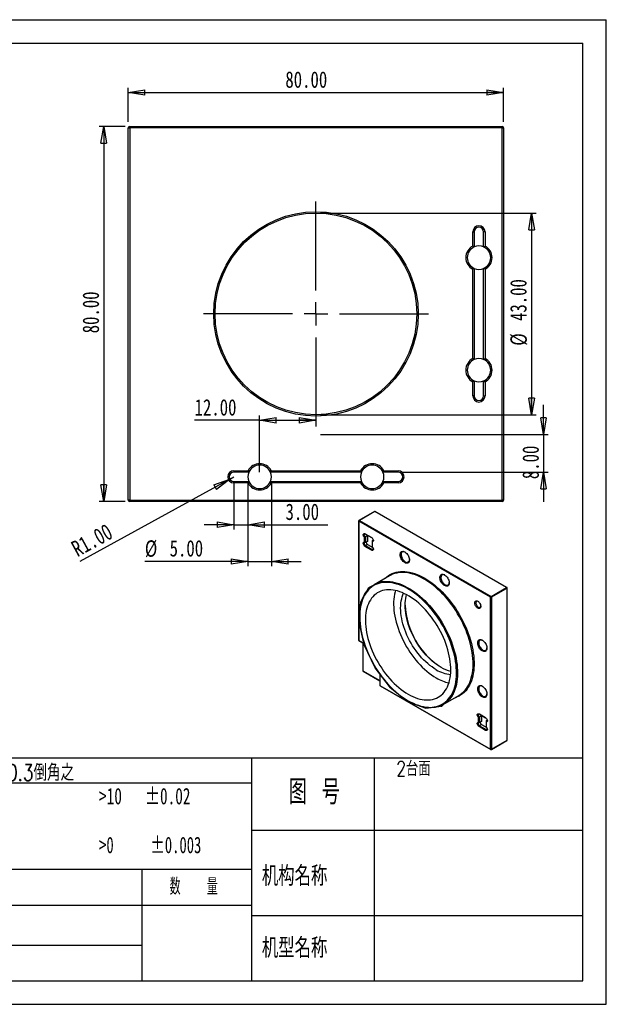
# Model space of a CAD drawing. Header units: millimetres. Extents: x 0 to 297, y 0 to 210.
# Tile 2 of 2: x 172 to 297, y 0 to 210. Entities that reach past the tile are written whole.
import ezdxf

# ---------------------------------------------------------------- set-up
doc = ezdxf.new("R2010")
doc.units = ezdxf.units.MM
doc.layers.add('图层0', color=7, linetype='Continuous', lineweight=25)
doc.styles.add('SLDTEXTSTYLE0', font='TXT', dxfattribs={"width": 0.666667, "bigfont": 'bigfont'})
doc.styles.add('SLDTEXTSTYLE1', font='TXT', dxfattribs={"width": 0.75, "bigfont": 'bigfont'})
doc.styles.add('SLDTEXTSTYLE3', font='TXT', dxfattribs={"width": 0.681818})
doc.styles.add('SLDTEXTSTYLE5', font='TXT', dxfattribs={"width": 0.653846})
doc.styles.add('SLDTEXTSTYLE6', font='TXT', dxfattribs={"width": 0.6, "bigfont": 'bigfont'})
doc.styles.add('SLDTEXTSTYLE9', font='TXT', dxfattribs={"width": 0.75})
doc.dimstyles.new('SLDDIMSTYLE0', dxfattribs={"dimtxt": 3.5, "dimasz": 3.556, "dimexe": 0, "dimexo": 0.0625, "dimgap": 0.875, "dimtad": 1, "dimrnd": 1e-09, "dimzin": 4, "dimdsep": 46, "dimtxsty": 'SLDTEXTSTYLE9', "dimblk1": 'CLOSED', "dimblk2": 'CLOSED', "dimsah": 1, "dimcen": 0.09, "dimadec": 0, "dimazin": 1, "dimtfac": 1, "dimtofl": 0, "dimtmove": 0, "dimatfit": 3, "dimldrblk": 'CLOSED', "dimfxl": 0, "dimfrac": 2, "dimtolj": 1, "dimtzin": 12, "dimarcsym": 0})
doc.dimstyles.new('SLDDIMSTYLE2', dxfattribs={"dimtxt": 3.5, "dimasz": 3.556, "dimexe": 0, "dimexo": 0.0625, "dimgap": 0.875, "dimtad": 1, "dimrnd": 1e-09, "dimzin": 4, "dimdsep": 46, "dimtxsty": 'SLDTEXTSTYLE9', "dimblk1": 'CLOSED', "dimblk2": 'CLOSED', "dimsah": 1, "dimcen": 0.09, "dimadec": 0, "dimazin": 1, "dimtfac": 1, "dimtmove": 0, "dimatfit": 0, "dimldrblk": 'CLOSED', "dimfxl": 0, "dimfrac": 2, "dimtolj": 1, "dimtzin": 12, "dimarcsym": 0})
doc.dimstyles.new('SLDDIMSTYLE8', dxfattribs={"dimtxt": 3.5, "dimasz": 3.556, "dimexe": 0, "dimexo": 0.0625, "dimgap": 0.875, "dimtad": 1, "dimrnd": 1e-09, "dimzin": 4, "dimdsep": 46, "dimtxsty": 'SLDTEXTSTYLE9', "dimblk1": 'CLOSED', "dimblk2": 'CLOSED', "dimsah": 1, "dimcen": 0, "dimadec": 0, "dimazin": 1, "dimtfac": 1, "dimtofl": 0, "dimtmove": 0, "dimatfit": 3, "dimldrblk": 'CLOSED', "dimfxl": 0, "dimfrac": 2, "dimtolj": 1, "dimtzin": 12, "dimarcsym": 0})

# ---------------------------------------------------------------- blocks, each defined once
blk = doc.blocks.new('_Closed')
at = {"color": 0, "linetype": 'ByBlock', "lineweight": -2}
for p, q in [((-1, 0.166667), (0, 0)), ((-1, 0.166667), (-1, -0.166667)), ((0, 0), (-1, -0.166667)), ((0, 0), (-1, 0))]:
    blk.add_line(p, q, dxfattribs=at)
blk = doc.blocks.new('_D_19')
at = {"layer": '图层0'}
for p, q in [((220.6, 111.5), (220.6, 93.45)), ((225.6, 111.5), (225.6, 93.45)), ((220.6, 94.45), (198.63, 94.45)), ((220.6, 94.45), (225.6, 94.45)), ((225.6, 94.45), (231.95, 94.45))]:
    blk.add_line(p, q, dxfattribs=at)
at = {"layer": '图层0', "xscale": 3.556, "yscale": 3.556}
blk.add_blockref('_Closed', (220.6, 94.45, 9.91), dxfattribs=at)
at = {"layer": '图层0', "xscale": 3.556, "yscale": 3.556, "rotation": 180.0000000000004}
blk.add_blockref('_Closed', (225.6, 94.45, 9.91), dxfattribs=at)
at = {"layer": '图层0', "char_height": 3.5, "attachment_point": 1, "style": 'SLDTEXTSTYLE9'}
for s, insert in [('%%c', (198.63, 98.96)), ('5.00', (203.91, 99.01))]:
    blk.add_mtext(s, dxfattribs=dict(at, insert=insert))
blk = doc.blocks.new('_D_20')
at = {"layer": '图层0'}
for q in [(184.76, 94.45), (217.6, 112.5)]:
    blk.add_line((216.73, 112.02), q, dxfattribs=at)
at = {"layer": '图层0', "xscale": 3.556, "yscale": 3.556, "rotation": 28.79997085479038}
blk.add_blockref('_Closed', (216.73, 112.02, 9.91), dxfattribs=at)
at = {"layer": '图层0', "insert": (182.59, 98.39), "char_height": 3.5, "attachment_point": 1, "rotation": 28.8, "style": 'SLDTEXTSTYLE9'}
blk.add_mtext('R1.00', dxfattribs=at)
blk = doc.blocks.new('_D_21')
at = {"layer": '图层0'}
for p, q in [((283.62, 121.5), (283.62, 127.85)), ((236.1, 121.5), (284.62, 121.5)), ((283.62, 121.5), (283.62, 113.5)), ((253.6, 113.5), (284.62, 113.5)), ((283.62, 113.5), (283.62, 107.15))]:
    blk.add_line(p, q, dxfattribs=at)
at = {"layer": '图层0', "xscale": 3.556, "yscale": 3.556}
for p, rotation in [((283.62, 121.5, 9.91), 270.0000000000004), ((283.62, 113.5, 9.91), 90.0000000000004)]:
    blk.add_blockref('_Closed', p, dxfattribs=dict(at, rotation=rotation))
at = {"layer": '图层0', "insert": (279.11, 112.01), "char_height": 3.5, "attachment_point": 1, "rotation": 90, "style": 'SLDTEXTSTYLE9'}
blk.add_mtext('8.00', dxfattribs=at)
blk = doc.blocks.new('_D_22')
at = {"layer": '图层0'}
for p, q in [((223.1, 124.56), (209.23, 124.56)), ((223.1, 113.5), (223.1, 125.56)), ((223.1, 124.56), (235.1, 124.56))]:
    blk.add_line(p, q, dxfattribs=at)
at = {"layer": '图层0', "xscale": 3.556, "yscale": 3.556, "rotation": 180.0000000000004}
blk.add_blockref('_Closed', (223.1, 124.56, 9.91), dxfattribs=at)
at = {"layer": '图层0', "xscale": 3.556, "yscale": 3.556}
blk.add_blockref('_Closed', (235.1, 124.56, 9.91), dxfattribs=at)
at = {"layer": '图层0', "insert": (209.23, 129.07), "char_height": 3.5, "attachment_point": 1, "style": 'SLDTEXTSTYLE9'}
blk.add_mtext('12.00', dxfattribs=at)
blk = doc.blocks.new('_D_23')
at = {"layer": '图层0'}
for p, q in [((217.6, 111.5), (217.6, 101.29)), ((220.6, 111.5), (220.6, 101.29)), ((217.6, 102.29), (211.25, 102.29)), ((217.6, 102.29), (220.6, 102.29)), ((220.6, 102.29), (237.67, 102.29))]:
    blk.add_line(p, q, dxfattribs=at)
at = {"layer": '图层0', "xscale": 3.556, "yscale": 3.556}
blk.add_blockref('_Closed', (217.6, 102.29, 9.91), dxfattribs=at)
at = {"layer": '图层0', "xscale": 3.556, "yscale": 3.556, "rotation": 180.0000000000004}
blk.add_blockref('_Closed', (220.6, 102.29, 9.91), dxfattribs=at)
at = {"layer": '图层0', "insert": (228.62, 106.8), "char_height": 3.5, "attachment_point": 1, "style": 'SLDTEXTSTYLE9'}
blk.add_mtext('3.00', dxfattribs=at)
blk = doc.blocks.new('_D_24')
at = {"layer": '图层0'}
for p, q in [((195.1, 188.25), (195.1, 195.47)), ((275.1, 188.25), (275.1, 195.47)), ((195.1, 194.47), (275.1, 194.47))]:
    blk.add_line(p, q, dxfattribs=at)
at = {"layer": '图层0', "xscale": 3.556, "yscale": 3.556, "rotation": 180.0000000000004}
blk.add_blockref('_Closed', (195.1, 194.47, 9.91), dxfattribs=at)
at = {"layer": '图层0', "xscale": 3.556, "yscale": 3.556}
blk.add_blockref('_Closed', (275.1, 194.47, 9.91), dxfattribs=at)
at = {"layer": '图层0', "insert": (228.58, 198.98), "char_height": 3.5, "attachment_point": 1, "style": 'SLDTEXTSTYLE9'}
blk.add_mtext('80.00', dxfattribs=at)
blk = doc.blocks.new('_D_25')
at = {"layer": '图层0'}
for p, q in [((236.1, 168.75), (282.07, 168.75)), ((281.07, 168.75), (281.07, 125.75)), ((236.1, 125.75), (282.07, 125.75))]:
    blk.add_line(p, q, dxfattribs=at)
at = {"layer": '图层0', "xscale": 3.556, "yscale": 3.556}
for p, rotation in [((281.07, 168.75, -10.09), 90.0000000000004), ((281.07, 125.75, -10.09), 270.0000000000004)]:
    blk.add_blockref('_Closed', p, dxfattribs=dict(at, rotation=rotation))
at = {"layer": '图层0', "char_height": 3.5, "attachment_point": 1, "rotation": 90, "style": 'SLDTEXTSTYLE9'}
for s, insert in [('43.00', (276.5, 145.74)), ('%%c', (276.55, 140.47))]:
    blk.add_mtext(s, dxfattribs=dict(at, insert=insert))
blk = doc.blocks.new('_D_26')
at = {"layer": '图层0'}
for p, q in [((194.4, 187.25), (188.86, 187.25)), ((189.86, 187.25), (189.86, 107.25)), ((194.4, 107.25), (188.86, 107.25))]:
    blk.add_line(p, q, dxfattribs=at)
at = {"layer": '图层0', "xscale": 3.556, "yscale": 3.556}
for p, rotation in [((189.86, 187.25, 10.01), 90.0000000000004), ((189.86, 107.25, 10.01), 270.0000000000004)]:
    blk.add_blockref('_Closed', p, dxfattribs=dict(at, rotation=rotation))
at = {"layer": '图层0', "insert": (185.35, 143.11), "char_height": 3.5, "attachment_point": 1, "rotation": 90, "style": 'SLDTEXTSTYLE9'}
blk.add_mtext('80.00', dxfattribs=at)
blk = doc.blocks.new('SW_CENTERMARKSYMBOL_0')
at = {"layer": '图层0', "color": 0}
for p, q in [((0, 5), (0, 24)), ((0, 0), (0, 2.5)), ((-5, 0), (-24, 0)), ((0, 0), (-2.5, 0)), ((0, 0), (0, -2.5)), ((0, 0), (2.5, 0)), ((5, 0), (24, 0)), ((0, -5), (0, -24))]:
    blk.add_line(p, q, dxfattribs=at)

msp = doc.modelspace()

# ---------------------------------------------------------------- linework, layer by layer
at = {"color": 7, "linetype": 'Continuous', "lineweight": 25}
for p, q in [((195.104, 186.951), (195.404, 186.951)), ((195.104, 107.551), (195.104, 186.951)), ((195.404, 186.951), (195.404, 187.251)), ((195.404, 187.251), (274.804, 187.251)), ((274.804, 186.951), (195.404, 186.951)), ((195.404, 186.951), (195.404, 107.551)), ((274.804, 186.951), (274.804, 187.251)), ((274.804, 107.551), (274.804, 186.951)), ((274.804, 186.951), (275.104, 186.951)), ((275.104, 186.951), (275.104, 107.551)), ((268.554, 161.731), (268.554, 164.751)), ((268.554, 164.751), (268.854, 164.751)), ((268.854, 164.751), (268.854, 161.542)), ((271.154, 164.751), (270.854, 164.751)), ((270.854, 161.542), (270.854, 164.751)), ((271.154, 164.751), (271.154, 161.731)), ((268.554, 137.731), (268.554, 156.771)), ((268.854, 156.96), (268.854, 137.542)), ((270.854, 137.542), (270.854, 156.96)), ((271.154, 156.771), (271.154, 137.731)), ((268.554, 129.751), (268.554, 132.771)), ((268.854, 132.96), (268.854, 129.751)), ((270.854, 129.751), (270.854, 132.96)), ((271.154, 132.771), (271.154, 129.751)), ((268.854, 129.751), (268.554, 129.751)), ((270.854, 129.751), (271.154, 129.751)), ((217.604, 113.801), (220.624, 113.801)), ((217.604, 113.801), (217.604, 113.501)), ((220.812, 113.501), (217.604, 113.501)), ((244.812, 113.501), (225.395, 113.501)), ((225.584, 113.801), (244.624, 113.801)), ((252.604, 113.501), (249.395, 113.501)), ((249.584, 113.801), (252.604, 113.801)), ((252.604, 113.501), (252.604, 113.801)), ((217.604, 111.201), (217.604, 111.501)), ((217.604, 111.501), (220.812, 111.501)), ((225.395, 111.501), (244.812, 111.501)), ((249.395, 111.501), (252.604, 111.501)), ((252.604, 111.501), (252.604, 111.201)), ((220.624, 111.201), (217.604, 111.201)), ((244.624, 111.201), (225.584, 111.201)), ((252.604, 111.201), (249.584, 111.201)), ((195.404, 107.551), (195.104, 107.551)), ((195.404, 107.251), (195.404, 107.551)), ((195.404, 107.551), (274.804, 107.551)), ((274.804, 107.251), (195.404, 107.251)), ((275.104, 107.551), (274.804, 107.551)), ((274.804, 107.251), (274.804, 107.551)), ((247.604, 105.126), (244.28, 103.207)), ((247.679, 105.118), (244.355, 103.2)), ((275.751, 88.913), (247.679, 105.118)), ((275.826, 88.92), (247.754, 105.126)), ((244.205, 103.077), (244.205, 77.669)), ((272.321, 86.81), (244.249, 103.016)), ((244.249, 103.016), (244.249, 77.608)), ((244.355, 103.2), (272.427, 86.994)), ((245.451, 98.569), (245.451, 99.584)), ((245.557, 100.362), (246.972, 99.546)), ((245.557, 100.362), (245.663, 100.301)), ((246.975, 99.544), (245.663, 100.301)), ((246.088, 99.934), (245.663, 99.689)), ((245.663, 99.689), (245.663, 98.464)), ((246.088, 98.709), (245.663, 98.464)), ((246.088, 99.934), (246.088, 98.709)), ((247.331, 99.018), (247.078, 98.872)), ((245.663, 97.852), (245.557, 97.668)), ((246.972, 96.851), (245.557, 97.668)), ((246.088, 98.096), (245.663, 97.852)), ((245.663, 97.852), (247.078, 97.035)), ((246.088, 98.096), (247.231, 97.436)), ((247.078, 97.035), (246.972, 96.851)), ((247.078, 98.645), (247.078, 97.63)), ((247.331, 97.181), (247.078, 97.035)), ((250.805, 91.418), (247.481, 89.499)), ((272.427, 86.994), (275.751, 88.913)), ((275.857, 88.729), (272.533, 86.81)), ((275.857, 56.312), (275.857, 88.729)), ((275.901, 56.373), (275.901, 88.79)), ((272.321, 54.394), (272.321, 86.81)), ((272.533, 86.81), (272.533, 54.394)), ((244.426, 82.746), (244.426, 82.624)), ((244.249, 77.608), (245.426, 76.929)), ((244.28, 77.539), (245.447, 76.866)), ((245.089, 77.073), (245.089, 71.171)), ((245.133, 77.047), (245.133, 71.11)), ((245.133, 71.11), (248.69, 69.056)), ((245.164, 71.041), (248.69, 69.005)), ((248.69, 70.51), (248.69, 68.071)), ((248.734, 70.448), (248.734, 68.01)), ((248.734, 68.01), (272.321, 54.394)), ((248.765, 67.942), (272.352, 54.325)), ((262.23, 63.951), (265.554, 65.869)), ((254.748, 64.743), (254.854, 64.682)), ((269.758, 60.142), (269.758, 61.158)), ((269.864, 61.936), (271.278, 61.12)), ((269.864, 61.936), (269.97, 61.875)), ((271.282, 61.118), (269.97, 61.875)), ((270.394, 61.507), (269.97, 61.263)), ((269.97, 61.263), (269.97, 60.038)), ((270.394, 61.507), (270.394, 60.283)), ((269.97, 59.425), (269.864, 59.242)), ((271.278, 58.425), (269.864, 59.242)), ((270.394, 60.283), (269.97, 60.038)), ((270.394, 59.67), (269.97, 59.425)), ((269.97, 59.425), (271.384, 58.609)), ((270.394, 59.67), (271.538, 59.01)), ((271.637, 60.592), (271.384, 60.446)), ((271.384, 60.219), (271.384, 59.203)), ((271.384, 58.609), (271.278, 58.425)), ((271.637, 58.755), (271.384, 58.609)), ((272.502, 54.325), (275.826, 56.244)), ((272.533, 54.394), (275.857, 56.312))]:
    msp.add_line(p, q, dxfattribs=at)
at = {"color": 7, "linetype": 'Continuous', "lineweight": 25, "flags": 128}
for points in [[(245.451, 99.584), (245.355, 99.69), (245.276, 99.816), (245.219, 99.952), (245.19, 100.086), (245.19, 100.208), (245.22, 100.307), (245.277, 100.377), (245.357, 100.41), (245.453, 100.405), (245.557, 100.362)], [(245.663, 100.301), (245.573, 100.335), (245.493, 100.328), (245.434, 100.281), (245.402, 100.199), (245.402, 100.093), (245.434, 99.974), (245.493, 99.859), (245.573, 99.76), (245.663, 99.689)], [(246.972, 99.546), (247.076, 99.468), (247.172, 99.362), (247.252, 99.237), (247.309, 99.101), (247.339, 98.967), (247.339, 98.845), (247.31, 98.745), (247.253, 98.675), (247.173, 98.641), (247.078, 98.645)], [(247.078, 98.872), (247.168, 98.838), (247.248, 98.846), (247.307, 98.893), (247.338, 98.972)], [(245.557, 97.668), (245.453, 97.745), (245.357, 97.851), (245.277, 97.977), (245.22, 98.113), (245.19, 98.247), (245.19, 98.369), (245.219, 98.469), (245.276, 98.539), (245.355, 98.573), (245.451, 98.569)], [(245.663, 98.464), (245.573, 98.498), (245.493, 98.491), (245.434, 98.443), (245.402, 98.362), (245.402, 98.255), (245.434, 98.137), (245.493, 98.022), (245.573, 97.922), (245.663, 97.852)], [(247.078, 97.63), (247.173, 97.523), (247.253, 97.397), (247.31, 97.262), (247.339, 97.128), (247.339, 97.006), (247.309, 96.907), (247.252, 96.837), (247.172, 96.804), (247.076, 96.808), (246.972, 96.851)], [(247.078, 97.035), (247.168, 97.001), (247.248, 97.008), (247.307, 97.056), (247.338, 97.135)], [(254.043, 94.198), (253.875, 94.311), (253.713, 94.454), (253.56, 94.622), (253.421, 94.811), (253.299, 95.015), (253.2, 95.229), (253.124, 95.445), (253.075, 95.659), (253.054, 95.864), (253.061, 96.054), (253.096, 96.223), (253.159, 96.366), (253.247, 96.481), (253.358, 96.562), (253.488, 96.609), (253.635, 96.619), (253.793, 96.592), (253.959, 96.529), (254.127, 96.432), (254.292, 96.304), (254.45, 96.148), (254.597, 95.969), (254.728, 95.771), (254.839, 95.562), (254.927, 95.346), (254.989, 95.13), (255.025, 94.92), (255.032, 94.722), (255.01, 94.542), (254.961, 94.385), (254.886, 94.255), (254.786, 94.157), (254.665, 94.093), (254.525, 94.065), (254.372, 94.073), (254.21, 94.118), (254.043, 94.198)], [(254.097, 96.451), (254.069, 96.465), (253.914, 96.522), (253.765, 96.544), (253.629, 96.528), (253.51, 96.477), (253.411, 96.391), (253.336, 96.273), (253.287, 96.127), (253.266, 95.958), (253.273, 95.771), (253.308, 95.573), (253.37, 95.368), (253.458, 95.165), (253.567, 94.97), (253.695, 94.788), (253.838, 94.626), (253.991, 94.49), (254.149, 94.382)], [(249.856, 90.87), (249.858, 90.872), (250.195, 91.169), (250.553, 91.433), (250.932, 91.663), (251.33, 91.859), (251.747, 92.019), (252.181, 92.145), (252.631, 92.235), (253.096, 92.289), (253.575, 92.307), (254.066, 92.289), (254.569, 92.235), (255.081, 92.145), (255.602, 92.019), (256.13, 91.858), (256.664, 91.662), (257.202, 91.432), (257.743, 91.168), (258.285, 90.871), (258.828, 90.542), (259.369, 90.181), (259.907, 89.79), (260.44, 89.37), (260.968, 88.921), (261.489, 88.445), (262.002, 87.944), (262.504, 87.418), (262.996, 86.868), (263.475, 86.297), (263.94, 85.706), (264.39, 85.097), (264.824, 84.47), (265.241, 83.828), (265.639, 83.173), (266.017, 82.506), (266.376, 81.828), (266.712, 81.142), (267.027, 80.45), (267.318, 79.754), (267.585, 79.054), (267.828, 78.354), (268.045, 77.654), (268.236, 76.957), (268.401, 76.265), (268.539, 75.58), (268.65, 74.902), (268.734, 74.235), (268.79, 73.58), (268.818, 72.938), (268.818, 72.311), (268.79, 71.702), (268.734, 71.111), (268.65, 70.54), (268.539, 69.991), (268.401, 69.465), (268.236, 68.963), (268.045, 68.487), (267.828, 68.039), (267.585, 67.618), (267.318, 67.227), (267.027, 66.867), (266.712, 66.538), (266.376, 66.241), (266.017, 65.977), (265.639, 65.747), (265.241, 65.551), (264.824, 65.39), (264.605, 65.322)], [(265.554, 65.869), (265.882, 66.076), (266.236, 66.344), (266.569, 66.645), (266.879, 66.979), (267.166, 67.343), (267.429, 67.739), (267.666, 68.163), (267.879, 68.616), (268.065, 69.096), (268.224, 69.602), (268.356, 70.132), (268.461, 70.685), (268.538, 71.26), (268.587, 71.854), (268.608, 72.467), (268.601, 73.096), (268.566, 73.74), (268.503, 74.398), (268.412, 75.067), (268.293, 75.745), (268.148, 76.432), (267.975, 77.124), (267.776, 77.821), (267.551, 78.519), (267.301, 79.218), (267.026, 79.916), (266.727, 80.61), (266.405, 81.299), (266.062, 81.98), (265.696, 82.653), (265.311, 83.315), (264.906, 83.964), (264.484, 84.599), (264.044, 85.218), (263.588, 85.819), (263.118, 86.4), (262.635, 86.961), (262.139, 87.5), (261.633, 88.014), (261.118, 88.503), (260.594, 88.966), (260.064, 89.401), (259.529, 89.807), (258.991, 90.183), (258.45, 90.527), (257.908, 90.84), (257.368, 91.12), (256.829, 91.366), (256.294, 91.577), (255.764, 91.754), (255.241, 91.896), (254.725, 92.002), (254.219, 92.072), (253.724, 92.105), (253.24, 92.103), (252.77, 92.064), (252.315, 91.989), (251.875, 91.878), (251.452, 91.731), (251.047, 91.549), (250.805, 91.418)], [(262.528, 89.3), (262.361, 89.413), (262.198, 89.556), (262.045, 89.724), (261.906, 89.913), (261.785, 90.117), (261.685, 90.33), (261.609, 90.547), (261.56, 90.761), (261.539, 90.965), (261.546, 91.155), (261.581, 91.324), (261.644, 91.468), (261.732, 91.582), (261.843, 91.664), (261.974, 91.71), (262.12, 91.72), (262.278, 91.693), (262.444, 91.631), (262.612, 91.534), (262.777, 91.405), (262.936, 91.249), (263.082, 91.07), (263.213, 90.873), (263.324, 90.663), (263.412, 90.447), (263.474, 90.231), (263.51, 90.021), (263.517, 89.824), (263.496, 89.644), (263.446, 89.486), (263.371, 89.357), (263.271, 89.259), (263.15, 89.195), (263.011, 89.166), (262.858, 89.175), (262.695, 89.22), (262.528, 89.3)], [(262.583, 91.553), (262.555, 91.567), (262.399, 91.624), (262.25, 91.645), (262.114, 91.63), (261.995, 91.578), (261.896, 91.492), (261.821, 91.375), (261.772, 91.229), (261.751, 91.06), (261.758, 90.873), (261.793, 90.674), (261.856, 90.47), (261.943, 90.267), (262.052, 90.071), (262.181, 89.89), (262.323, 89.728), (262.476, 89.591), (262.634, 89.484)], [(244.426, 82.746), (244.434, 83.21), (244.469, 83.814), (244.532, 84.399), (244.623, 84.963), (244.742, 85.504), (244.887, 86.023), (245.06, 86.516), (245.259, 86.982), (245.484, 87.421), (245.734, 87.831), (246.009, 88.211), (246.308, 88.561), (246.63, 88.878), (246.973, 89.163), (247.339, 89.414), (247.724, 89.63), (248.129, 89.812), (248.551, 89.959), (248.991, 90.07), (249.447, 90.145), (249.917, 90.184), (250.4, 90.187), (250.896, 90.153), (251.402, 90.083), (251.917, 89.977), (252.441, 89.836), (252.971, 89.659), (253.506, 89.447), (254.044, 89.201), (254.585, 88.921), (255.127, 88.609), (255.667, 88.264), (256.206, 87.888), (256.741, 87.482), (257.271, 87.048), (257.794, 86.585), (258.31, 86.096), (258.816, 85.581), (259.311, 85.043), (259.795, 84.482), (260.265, 83.9), (260.72, 83.299), (261.16, 82.68), (261.583, 82.045), (261.988, 81.396), (262.373, 80.734), (262.738, 80.062), (263.082, 79.38), (263.404, 78.691), (263.702, 77.997), (263.977, 77.3), (264.227, 76.601), (264.452, 75.902), (264.651, 75.206), (264.824, 74.513), (264.97, 73.827), (265.088, 73.148), (265.179, 72.479), (265.243, 71.822), (265.278, 71.178), (265.285, 70.548), (265.264, 69.935), (265.215, 69.341), (265.137, 68.767), (265.033, 68.214), (264.9, 67.684), (264.741, 67.178), (264.555, 66.698), (264.343, 66.245), (264.105, 65.82), (263.843, 65.425), (263.556, 65.06), (263.246, 64.727), (262.913, 64.426), (262.558, 64.158), (262.183, 63.924), (261.788, 63.724), (261.374, 63.56), (260.942, 63.431), (260.495, 63.338), (260.032, 63.281), (259.555, 63.26), (259.065, 63.276), (258.564, 63.327), (258.053, 63.415), (257.533, 63.539), (257.007, 63.698), (256.474, 63.893), (255.937, 64.122), (255.397, 64.385), (254.856, 64.681), (254.856, 64.681)], [(254.75, 64.742), (255.286, 64.449), (255.82, 64.189), (256.351, 63.962), (256.879, 63.77), (257.4, 63.612), (257.914, 63.489), (258.42, 63.402), (258.916, 63.351), (259.401, 63.336), (259.873, 63.356), (260.331, 63.413), (260.774, 63.505), (261.201, 63.633), (261.611, 63.795), (262.002, 63.993), (262.374, 64.224), (262.725, 64.49), (263.054, 64.787), (263.361, 65.117), (263.645, 65.479), (263.905, 65.87), (264.141, 66.29), (264.35, 66.739), (264.535, 67.214), (264.692, 67.714), (264.823, 68.239), (264.927, 68.786), (265.003, 69.355), (265.052, 69.943), (265.073, 70.55), (265.066, 71.173), (265.031, 71.81), (264.968, 72.461), (264.878, 73.123), (264.761, 73.795), (264.617, 74.475), (264.446, 75.16), (264.249, 75.849), (264.026, 76.541), (263.778, 77.233), (263.506, 77.923), (263.211, 78.61), (262.892, 79.292), (262.552, 79.967), (262.19, 80.632), (261.809, 81.287), (261.408, 81.93), (260.99, 82.558), (260.555, 83.171), (260.104, 83.766), (259.638, 84.342), (259.16, 84.897), (258.669, 85.43), (258.168, 85.939), (257.658, 86.423), (257.14, 86.881), (256.616, 87.312), (256.086, 87.713), (255.553, 88.085), (255.018, 88.427), (254.482, 88.736), (253.946, 89.013), (253.413, 89.257), (252.884, 89.466), (252.359, 89.641), (251.841, 89.781), (251.331, 89.886), (250.83, 89.955), (250.34, 89.989), (249.861, 89.986), (249.396, 89.948), (248.945, 89.873), (248.509, 89.763), (248.091, 89.618), (247.69, 89.438), (247.309, 89.223), (246.948, 88.975), (246.607, 88.693), (246.289, 88.379), (245.993, 88.033), (245.721, 87.657), (245.473, 87.251), (245.251, 86.817), (245.054, 86.355), (244.883, 85.867), (244.738, 85.354), (244.621, 84.818), (244.531, 84.26), (244.469, 83.681), (244.434, 83.083), (244.427, 82.468), (244.448, 81.838), (244.496, 81.193), (244.573, 80.537), (244.676, 79.869), (244.807, 79.194), (244.965, 78.511), (245.149, 77.823), (245.359, 77.133), (245.594, 76.441), (245.854, 75.749), (246.138, 75.06), (246.445, 74.376), (246.775, 73.697), (247.126, 73.027), (247.497, 72.366), (247.888, 71.717), (248.298, 71.082), (248.725, 70.461), (249.168, 69.857), (249.627, 69.271), (250.099, 68.706), (250.583, 68.161), (251.079, 67.64), (251.585, 67.143), (252.099, 66.672), (252.621, 66.228), (253.148, 65.811), (253.679, 65.424), (254.214, 65.068), (254.75, 64.742)], [(254.75, 66.151), (255.256, 65.875), (255.76, 65.633), (256.261, 65.424), (256.758, 65.25), (257.248, 65.112), (257.731, 65.009), (258.204, 64.943), (258.667, 64.912), (259.118, 64.918), (259.555, 64.961), (259.977, 65.039), (260.383, 65.153), (260.772, 65.303), (261.142, 65.488), (261.493, 65.708), (261.822, 65.961), (262.13, 66.248), (262.415, 66.566), (262.676, 66.916), (262.913, 67.296), (263.124, 67.705), (263.309, 68.142), (263.469, 68.605), (263.601, 69.093), (263.705, 69.604), (263.783, 70.137), (263.832, 70.691), (263.853, 71.263), (263.846, 71.851), (263.811, 72.454), (263.747, 73.071), (263.657, 73.698), (263.538, 74.335), (263.392, 74.979), (263.22, 75.628), (263.021, 76.28), (262.797, 76.933), (262.548, 77.586), (262.275, 78.236), (261.979, 78.881), (261.66, 79.519), (261.32, 80.148), (260.96, 80.766), (260.58, 81.372), (260.182, 81.963), (259.768, 82.538), (259.338, 83.095), (258.894, 83.632), (258.437, 84.147), (257.969, 84.639), (257.491, 85.107), (257.004, 85.548), (256.51, 85.962), (256.011, 86.347), (255.508, 86.702), (255.003, 87.027), (254.497, 87.319), (253.991, 87.578), (253.488, 87.804), (252.989, 87.995), (252.495, 88.151), (252.009, 88.271), (251.53, 88.356), (251.062, 88.405), (250.605, 88.417), (250.161, 88.393), (249.731, 88.332), (249.317, 88.236), (248.919, 88.104), (248.54, 87.936), (248.179, 87.734), (247.839, 87.497), (247.521, 87.227), (247.224, 86.925), (246.951, 86.59), (246.702, 86.225), (246.478, 85.83), (246.279, 85.407), (246.107, 84.957), (245.961, 84.482), (245.843, 83.982), (245.752, 83.459), (245.689, 82.916), (245.654, 82.353), (245.647, 81.773), (245.668, 81.177), (245.717, 80.567), (245.794, 79.944), (245.899, 79.312), (246.031, 78.672), (246.19, 78.025), (246.375, 77.374), (246.587, 76.721), (246.824, 76.068), (247.085, 75.416), (247.37, 74.769), (247.677, 74.127), (248.007, 73.493), (248.357, 72.869), (248.727, 72.257), (249.116, 71.658), (249.522, 71.075), (249.944, 70.509), (250.382, 69.962), (250.832, 69.435), (251.295, 68.932), (251.768, 68.452), (252.251, 67.997), (252.742, 67.569), (253.238, 67.169), (253.739, 66.799), (254.244, 66.459), (254.75, 66.151)], [(252.062, 88.26), (251.972, 87.951), (251.853, 87.452), (251.762, 86.929), (251.699, 86.386), (251.664, 85.823), (251.657, 85.243), (251.678, 84.646), (251.727, 84.036), (251.804, 83.414), (251.909, 82.782), (252.041, 82.141), (252.2, 81.495), (252.386, 80.844), (252.597, 80.191), (252.834, 79.537), (253.095, 78.886), (253.38, 78.238), (253.688, 77.597), (254.017, 76.963), (254.368, 76.339), (254.738, 75.726), (255.126, 75.128), (255.533, 74.544), (255.955, 73.978), (256.392, 73.431), (256.843, 72.905), (257.305, 72.401), (257.779, 71.921), (258.262, 71.467), (258.752, 71.039), (259.249, 70.639), (259.75, 70.269), (260.254, 69.929), (260.76, 69.621)], [(260.76, 71.356), (260.301, 71.637), (259.844, 71.949), (259.39, 72.291), (258.941, 72.661), (258.499, 73.059), (258.065, 73.482), (257.64, 73.93), (257.228, 74.4), (256.828, 74.892), (256.442, 75.402), (256.072, 75.93), (255.719, 76.473), (255.385, 77.03), (255.07, 77.597), (254.776, 78.174), (254.504, 78.759), (254.255, 79.348), (254.029, 79.94), (253.828, 80.533), (253.653, 81.124), (253.503, 81.712), (253.38, 82.294), (253.283, 82.868), (253.214, 83.432), (253.173, 83.984), (253.159, 84.522), (253.173, 85.044), (253.214, 85.548), (253.283, 86.032), (253.38, 86.495), (253.503, 86.934), (253.653, 87.349), (253.795, 87.67)], [(261.715, 71.907), (261.256, 72.188), (260.798, 72.5), (260.345, 72.842), (259.896, 73.212), (259.453, 73.61), (259.019, 74.033), (258.595, 74.481), (258.182, 74.952), (257.782, 75.443), (257.397, 75.953), (257.027, 76.481), (256.674, 77.024), (256.34, 77.581), (256.025, 78.148), (255.731, 78.725), (255.459, 79.31), (255.21, 79.899), (254.984, 80.491), (254.783, 81.084), (254.607, 81.675), (254.458, 82.263), (254.334, 82.845), (254.238, 83.419), (254.169, 83.983), (254.127, 84.535), (254.113, 85.073), (254.127, 85.595), (254.169, 86.099), (254.238, 86.583), (254.334, 87.046), (254.419, 87.361)], [(269.599, 84.503), (269.467, 84.596), (269.34, 84.716), (269.225, 84.86), (269.126, 85.019), (269.048, 85.189), (268.994, 85.361), (268.966, 85.527), (268.966, 85.68), (268.994, 85.815), (269.048, 85.924), (269.126, 86.003), (269.225, 86.049), (269.34, 86.059), (269.467, 86.033), (269.599, 85.973), (269.731, 85.881), (269.858, 85.76), (269.973, 85.617), (270.072, 85.457), (270.15, 85.287), (270.204, 85.116), (270.232, 84.95), (270.232, 84.796), (270.204, 84.662), (270.15, 84.553), (270.072, 84.473), (269.973, 84.428), (269.858, 84.417), (269.731, 84.443), (269.599, 84.503)], [(269.662, 85.933), (269.659, 85.935), (269.542, 85.97), (269.435, 85.97), (269.343, 85.934), (269.271, 85.864), (269.224, 85.764), (269.203, 85.64), (269.21, 85.497), (269.244, 85.345), (269.304, 85.19), (269.387, 85.042), (269.487, 84.908), (269.6, 84.796), (269.719, 84.711)], [(270.571, 75.368), (270.404, 75.481), (270.241, 75.624), (270.088, 75.792), (269.949, 75.981), (269.828, 76.185), (269.728, 76.399), (269.653, 76.616), (269.603, 76.829), (269.582, 77.034), (269.589, 77.224), (269.625, 77.393), (269.687, 77.536), (269.775, 77.651), (269.886, 77.732), (270.017, 77.779), (270.163, 77.789), (270.322, 77.762), (270.487, 77.699), (270.655, 77.602), (270.821, 77.474), (270.979, 77.318), (271.126, 77.139), (271.256, 76.941), (271.367, 76.732), (271.455, 76.516), (271.518, 76.3), (271.553, 76.09), (271.56, 75.892), (271.539, 75.712), (271.49, 75.555), (271.414, 75.426), (271.314, 75.327), (271.193, 75.263), (271.054, 75.235), (270.901, 75.243), (270.739, 75.288), (270.571, 75.368)], [(270.626, 77.621), (270.598, 77.635), (270.442, 77.692), (270.294, 77.714), (270.158, 77.698), (270.038, 77.647), (269.94, 77.561), (269.865, 77.443), (269.816, 77.297), (269.794, 77.128), (269.801, 76.941), (269.837, 76.743), (269.899, 76.538), (269.986, 76.335), (270.096, 76.14), (270.224, 75.958), (270.367, 75.796), (270.519, 75.66), (270.677, 75.552)], [(270.571, 65.57), (270.404, 65.683), (270.241, 65.826), (270.088, 65.994), (269.949, 66.183), (269.828, 66.387), (269.728, 66.6), (269.653, 66.817), (269.603, 67.031), (269.582, 67.235), (269.589, 67.425), (269.625, 67.594), (269.687, 67.738), (269.775, 67.852), (269.886, 67.934), (270.017, 67.98), (270.163, 67.99), (270.322, 67.963), (270.487, 67.901), (270.655, 67.804), (270.821, 67.675), (270.979, 67.519), (271.126, 67.34), (271.256, 67.143), (271.367, 66.933), (271.455, 66.717), (271.518, 66.501), (271.553, 66.291), (271.56, 66.094), (271.539, 65.914), (271.49, 65.757), (271.414, 65.627), (271.314, 65.529), (271.193, 65.465), (271.054, 65.436), (270.901, 65.445), (270.739, 65.49), (270.571, 65.57)], [(270.626, 67.823), (270.598, 67.837), (270.442, 67.894), (270.294, 67.915), (270.158, 67.9), (270.038, 67.848), (269.94, 67.762), (269.865, 67.645), (269.816, 67.499), (269.794, 67.33), (269.801, 67.143), (269.837, 66.944), (269.899, 66.74), (269.986, 66.537), (270.096, 66.341), (270.224, 66.16), (270.367, 65.998), (270.519, 65.861), (270.677, 65.754)], [(269.758, 61.158), (269.662, 61.264), (269.583, 61.39), (269.526, 61.526), (269.497, 61.66), (269.497, 61.781), (269.527, 61.881), (269.584, 61.95), (269.664, 61.984), (269.76, 61.979), (269.864, 61.936)], [(269.97, 61.875), (269.879, 61.909), (269.8, 61.902), (269.741, 61.854), (269.709, 61.773), (269.709, 61.666), (269.741, 61.548), (269.8, 61.433), (269.879, 61.333), (269.97, 61.263)], [(271.278, 61.12), (271.383, 61.042), (271.479, 60.936), (271.559, 60.81), (271.616, 60.675), (271.646, 60.541), (271.646, 60.419), (271.616, 60.319), (271.56, 60.249), (271.48, 60.215), (271.384, 60.219)], [(269.864, 59.242), (269.76, 59.319), (269.664, 59.425), (269.584, 59.551), (269.527, 59.686), (269.497, 59.82), (269.497, 59.942), (269.526, 60.042), (269.583, 60.112), (269.662, 60.147), (269.758, 60.142)], [(269.97, 60.038), (269.879, 60.072), (269.8, 60.064), (269.741, 60.017), (269.709, 59.935), (269.709, 59.829), (269.741, 59.711), (269.8, 59.595), (269.879, 59.496), (269.97, 59.425)], [(271.384, 59.203), (271.48, 59.097), (271.56, 58.971), (271.616, 58.836), (271.646, 58.702), (271.646, 58.58), (271.616, 58.48), (271.559, 58.411), (271.479, 58.377), (271.383, 58.382), (271.278, 58.425)], [(271.384, 60.446), (271.475, 60.412), (271.555, 60.419), (271.614, 60.467), (271.645, 60.546)], [(271.384, 58.609), (271.475, 58.575), (271.555, 58.582), (271.614, 58.629), (271.645, 58.709)]]:
    msp.add_lwpolyline(points, dxfattribs=at)
at = {"color": 7, "linetype": 'Continuous', "lineweight": 18, "flags": 128}
msp.add_lwpolyline([(254.75, 64.474), (250.936, 67.498), (247.638, 71.761), (245.3, 76.685), (244.238, 81.607), (244.596, 85.861), (246.326, 88.873), (249.193, 90.236), (252.81, 89.766), (256.689, 87.526), (260.307, 83.82), (263.174, 79.147), (264.903, 74.138), (265.261, 69.471), (264.199, 65.775), (261.861, 63.55), (258.563, 63.096), (254.75, 64.474)], dxfattribs=at)
at = {"color": 7, "linetype": 'Continuous', "lineweight": 25}
for radius in [21.8, 21.5]:
    msp.add_circle((235.104, 147.251), radius, dxfattribs=at)
for centre, radius, start, end in [((195.404, 186.951), 0.3, 90, 180), ((274.804, 186.951), 0.3, 0, 90), ((269.854, 164.751), 1.3, 0, 180), ((269.854, 164.751), 1, 0, 180), ((269.854, 159.251), 2.8, 117.664, 242.336), ((269.854, 159.251), 2.5, 66.42182, 113.57818), ((269.854, 159.251), 2.8, 297.664, 62.336), ((269.854, 159.251), 2.5, 113.57818, 246.42182), ((269.854, 159.251), 2.5, 293.57818, 66.42182), ((269.854, 159.251), 2.5, 246.42182, 293.57818), ((269.854, 135.251), 2.8, 117.664, 242.336), ((269.854, 135.251), 2.5, 113.57818, 246.42182), ((269.854, 135.251), 2.5, 66.42182, 113.57818), ((269.854, 135.251), 2.5, 293.57818, 66.42182), ((269.854, 135.251), 2.8, 297.664, 62.336), ((269.854, 135.251), 2.5, 246.42182, 293.57818), ((269.854, 129.751), 1.3, 180, 0), ((269.854, 129.751), 1, 180, 0), ((217.604, 112.501), 1.3, 90, 270), ((217.604, 112.501), 1, 90, 270), ((223.104, 112.501), 2.5, 156.42182, 203.57818), ((223.104, 112.501), 2.8, 27.664, 152.336), ((223.104, 112.501), 2.5, 23.57818, 156.42182), ((223.104, 112.501), 2.5, 336.42182, 23.57818), ((247.104, 112.501), 2.5, 156.42182, 203.57818), ((247.104, 112.501), 2.8, 27.664, 152.336), ((247.104, 112.501), 2.5, 23.57818, 156.42182), ((247.104, 112.501), 2.5, 336.42182, 23.57818), ((252.604, 112.501), 1.3, 270, 90), ((252.604, 112.501), 1, 270, 90), ((223.104, 112.501), 2.5, 203.57818, 336.42182), ((247.104, 112.501), 2.5, 203.57818, 336.42182), ((223.104, 112.501), 2.8, 207.664, 332.336), ((247.104, 112.501), 2.8, 207.664, 332.336), ((195.404, 107.551), 0.3, 180, 270), ((274.804, 107.551), 0.3, 270, 0), ((247.679, 104.996), 0.15, 60.00269, 119.99731), ((247.635, 105.057), 0.0754, 54.38242, 114.30712), ((247.723, 105.057), 0.0754, 65.69288, 125.61758), ((244.355, 103.077), 0.15, 119.99731, 180), ((244.28, 103.085), 0.0754, 185.6948, 245.62534), ((244.479, 103.006), 0.231, 122.60548, 177.39452), ((244.311, 103.138), 0.0754, 54.38242, 114.30712), ((246.394, 100.414), 0.57, 204.3559, 237.42091), ((246.388, 98.576), 0.566, 182.0745, 237.92013), ((254.491, 94.802), 0.541, 230.82832, 3.39809), ((262.976, 89.903), 0.541, 230.82832, 3.39809), ((275.795, 88.851), 0.0754, 65.69288, 125.61758), ((275.627, 88.718), 0.231, 2.60548, 57.39452), ((275.751, 88.79), 0.15, 0, 60.00269), ((275.826, 88.798), 0.0754, 294.37466, 354.3052), ((272.552, 86.8), 0.231, 122.60548, 177.39452), ((272.427, 87.015), 0.231, 242.60967, 297.39033), ((272.303, 86.8), 0.231, 2.60548, 57.39452), ((270.831, 85.947), 16.737, 182.7854, 237.20922), ((269.918, 84.954), 0.314, 230.59745, 358.51318), ((244.355, 77.669), 0.15, 180, 240.00269), ((244.28, 77.677), 0.0754, 185.6948, 245.62534), ((244.323, 77.6), 0.0739, 173.70115, 234.98667), ((271.019, 75.972), 0.541, 230.82832, 3.39809), ((265.826, 78.857), 8.075, 239.39872, 255.82242), ((245.239, 71.171), 0.15, 180, 240.00269), ((245.164, 71.178), 0.0754, 185.6948, 245.62534), ((245.207, 71.101), 0.0739, 173.70115, 234.98667), ((264.565, 77.64), 7.346, 238.80394, 264.04695), ((265.596, 77.745), 9.454, 239.23803, 256.8667), ((248.84, 68.071), 0.15, 180, 240.00269), ((248.765, 68.079), 0.0754, 185.6948, 245.62534), ((248.808, 68.002), 0.0739, 173.70115, 234.98667), ((271.019, 66.173), 0.541, 230.82832, 3.39809), ((270.701, 61.987), 0.57, 204.3559, 237.42091), ((270.695, 60.15), 0.566, 182.0745, 237.92013), ((275.751, 56.373), 0.15, 299.99731, 360), ((275.786, 56.303), 0.0719, 304.05635, 7.25583), ((275.826, 56.381), 0.0754, 294.37466, 354.3052), ((272.427, 54.598), 0.231, 242.60967, 297.39033), ((272.395, 54.386), 0.0739, 173.70115, 234.98667), ((272.427, 54.455), 0.15, 240.00269, 299.99731), ((272.46, 54.386), 0.0739, 305.01333, 6.29885)]:
    msp.add_arc(centre, radius, start, end, dxfattribs=at)
for points in [[(268.854, 161.542), (268.754, 161.607), (268.654, 161.67), (268.554, 161.731)], [(270.854, 161.542), (270.953, 161.607), (271.053, 161.67), (271.154, 161.731)], [(268.854, 156.96), (268.754, 156.895), (268.654, 156.832), (268.554, 156.771)], [(271.154, 156.771), (271.053, 156.832), (270.953, 156.895), (270.854, 156.96)], [(268.854, 137.542), (268.754, 137.607), (268.654, 137.67), (268.554, 137.731)], [(270.854, 137.542), (270.953, 137.607), (271.053, 137.67), (271.154, 137.731)], [(268.854, 132.96), (268.754, 132.895), (268.654, 132.832), (268.554, 132.771)], [(270.854, 132.96), (270.953, 132.895), (271.053, 132.832), (271.154, 132.771)], [(220.812, 113.501), (220.747, 113.6), (220.685, 113.7), (220.624, 113.801)], [(225.584, 113.801), (225.523, 113.7), (225.46, 113.6), (225.395, 113.501)], [(244.812, 113.501), (244.747, 113.6), (244.685, 113.7), (244.624, 113.801)], [(249.395, 113.501), (249.46, 113.6), (249.523, 113.7), (249.584, 113.801)], [(220.812, 111.501), (220.747, 111.402), (220.685, 111.302), (220.624, 111.201)], [(225.395, 111.501), (225.46, 111.402), (225.523, 111.302), (225.584, 111.201)], [(244.812, 111.501), (244.747, 111.402), (244.685, 111.302), (244.624, 111.201)], [(249.395, 111.501), (249.46, 111.402), (249.523, 111.302), (249.584, 111.201)], [(245.663, 99.689), (245.596, 99.65), (245.524, 99.616), (245.451, 99.584)], [(247.078, 98.872), (247.078, 98.794), (247.078, 98.719), (247.078, 98.645)], [(245.663, 98.464), (245.596, 98.503), (245.524, 98.537), (245.451, 98.569)], [(269.97, 61.263), (269.903, 61.224), (269.831, 61.189), (269.758, 61.158)], [(269.97, 60.038), (269.903, 60.077), (269.831, 60.111), (269.758, 60.142)], [(271.384, 60.446), (271.384, 60.368), (271.384, 60.293), (271.384, 60.219)]]:
    msp.add_open_spline(points, degree=3, dxfattribs=at)
at = {"layer": '图层0'}
for p, q in [((0, 210), (297, 210)), ((297, 0), (297, 210)), ((5, 204.983), (292, 204.983)), ((292, 4.983), (292, 204.983)), ((221.353, 52.5), (221.353, 4.983)), ((292, 52.5), (5, 52.5)), ((247.5, 52.5), (247.5, 4.983)), ((47.757, 47.207), (221.353, 47.207)), ((221.353, 37.151), (292, 37.151)), ((221.353, 28.741), (5, 28.741)), ((198, 28.741), (198, 4.983)), ((221.353, 21.063), (47.757, 21.063)), ((221.353, 18.909), (292, 18.909)), ((47.757, 12.61), (198, 12.61)), ((5, 4.983), (292, 4.983)), ((0, 0), (297, 0))]:
    msp.add_line(p, q, dxfattribs=at)

# ---------------------------------------------------------------- block references
msp.add_blockref('SW_CENTERMARKSYMBOL_0', (235.104, 147.251), dxfattribs=at)

# ---------------------------------------------------------------- texts
for s, insert, char_height, attachment_point, style in [('未注倒角处均已C0.3倒角之', (146.686, 51.174), 3.5, 1, 'SLDTEXTSTYLE1'), ('2台面', (252.251, 51.846), 3.175, 1, 'SLDTEXTSTYLE1'), ('图 号', (234.762, 47.93), 5.2917, 2, 'SLDTEXTSTYLE0'), ('>10   ±0.02', (188.875, 46.153), 3.5, 1, 'SLDTEXTSTYLE3'), ('>0     ±0.003', (188.875, 35.738), 3.5, 1, 'SLDTEXTSTYLE5'), ('机构名称', (223.566, 29.496), 4.2333, 1, 'SLDTEXTSTYLE1'), ('数   量', (203.929, 26.87), 3.5, 1, 'SLDTEXTSTYLE6'), ('机型名称', (223.566, 14.142), 4.2333, 1, 'SLDTEXTSTYLE1')]:
    msp.add_mtext(s, dxfattribs=dict(at, insert=insert, char_height=char_height, attachment_point=attachment_point, style=style))

# ---------------------------------------------------------------- dimensions: what is measured, and where the dimension line sits
for base, p1, p2, dimstyle, picture, middle in [((275.104, 197.251), (195.104, 187.251), (275.104, 187.251), 'SLDDIMSTYLE0', '_D_24', (234.4, 197.251)), ((235.104, 127.339), (223.104, 112.501), (235.104, 86.528), 'SLDDIMSTYLE0', '_D_22', (215.045, 127.339)), ((220.604, 105.068), (217.604, 112.501), (220.604, 112.501), 'SLDDIMSTYLE2', '_D_23', (233.147, 105.068))]:
    dim = msp.add_linear_dim(base=base, p1=p1, p2=p2, dimstyle=dimstyle, dxfattribs=at)
    dim.commit()
    dim.dimension.update_dxf_attribs({"geometry": picture, "text_midpoint": middle, "dimtype": 160})
for base, p1, p2, dimstyle, picture, middle in [((189.864, 107.251), (195.404, 187.251), (195.404, 107.251), 'SLDDIMSTYLE0', '_D_26', (189.864, 148.924)), ((280.846, 113.501), (235.104, 121.501), (252.604, 113.501), 'SLDDIMSTYLE2', '_D_21', (280.846, 116.54))]:
    dim = msp.add_linear_dim(base=base, p1=p1, p2=p2, angle=90, dimstyle=dimstyle, dxfattribs=at)
    dim.commit()
    dim.dimension.update_dxf_attribs({"geometry": picture, "text_midpoint": middle, "dimtype": 160})
dim = msp.add_linear_dim(base=(278.26, 125.751), p1=(235.104, 168.751), p2=(235.104, 125.751), angle=90, text='%%c<>', dimstyle='SLDDIMSTYLE0', dxfattribs=at)
dim.commit()
dim.dimension.update_dxf_attribs({"geometry": '_D_25', "text_midpoint": (278.26, 148.924), "dimtype": 160})
dim = msp.add_radius_dim(center=(217.604, 112.501), mpoint=(216.727, 112.019), dimstyle='SLDDIMSTYLE8', dxfattribs=at)
dim.commit()
dim.dimension.update_dxf_attribs({"geometry": '_D_20', "text_midpoint": (189.864, 97.251), "dimtype": 164})
dim = msp.add_linear_dim(base=(225.604, 97.251), p1=(220.604, 112.501), p2=(225.604, 112.501), text='%%c<>', dimstyle='SLDDIMSTYLE2', dxfattribs=at)
dim.commit()
dim.dimension.update_dxf_attribs({"geometry": '_D_19', "text_midpoint": (205.796, 97.251), "dimtype": 160})

doc.saveas('drawing.dxf')
